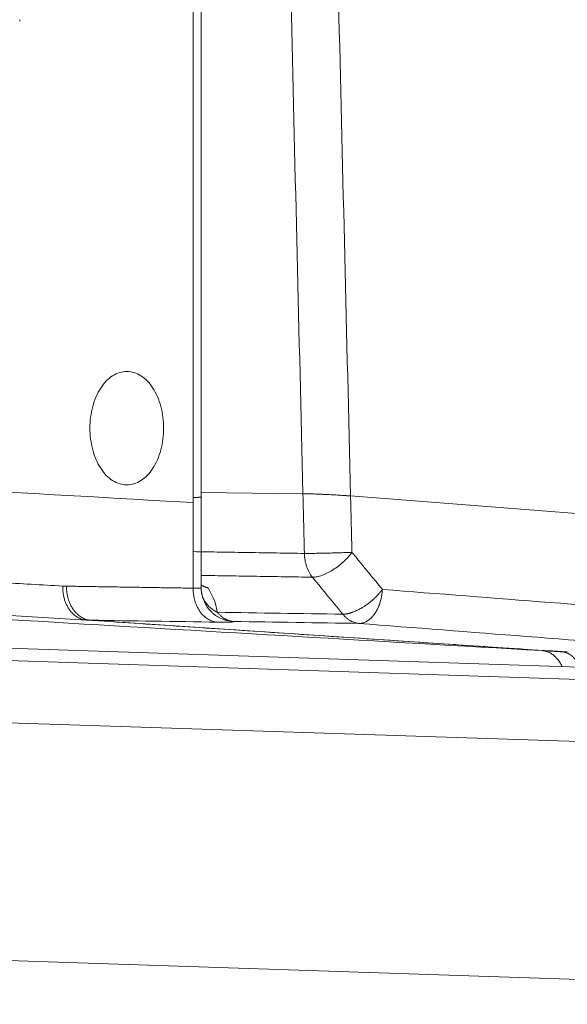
# Model space of a CAD drawing. Header units: millimetres. Extents: x 0 to 594, y 0 to 420.
# Tile 108 of 256: x 205.93 to 208.34, y 301.13 to 305.47. Entities that reach past the tile are written whole.
import ezdxf

# ---------------------------------------------------------------- set-up
doc = ezdxf.new("R2010")
doc.units = ezdxf.units.MM
doc.layers.add('1', color=7, linetype='Continuous', true_color=0xffffff)

msp = doc.modelspace()

# ---------------------------------------------------------------- linework, layer by layer
at = {"layer": '1', "color": 155, "linetype": 'Continuous', "lineweight": 18}
for p, q in [((206.7318, 303.3655), (206.7318, 340.1831)), ((206.7318, 302.9657), (206.7318, 303.3701)), ((215.1781, 302.3938), (203.9367, 302.7671))]:
    msp.add_line(p, q, dxfattribs=at)
at = {"layer": '1', "color": 155, "linetype": 'Continuous', "lineweight": 13}
for p, q in [((206.7318, 303.387), (207.1797, 303.3824)), ((209.0069, 303.2464), (207.3895, 303.3725)), ((215.3671, 302.332), (203.9393, 302.7115)), ((215.4754, 302.0552), (203.9666, 302.4374)), ((215.4511, 301.0081), (204.8532, 301.36))]:
    msp.add_line(p, q, dxfattribs=at)
msp.add_ellipse((276.5015, 3206.1994), major_axis=(0, 2904.8457), ratio=0.649448, start_param=3.1031, end_param=3.104582, dxfattribs=at)
for points, degree in [([(206.6958, 303.3665), (206.6958, 340.1822)], 1), ([(207.1797, 303.3824), (206.7703, 320.2586)], 1), ([(206.9797, 320.2633), (207.3895, 303.3725)], 1), ([(207.1861, 303.1193), (207.1797, 303.3824)], 1), ([(206.6958, 303.343), (206.6958, 303.3665)], 1), ([(206.6958, 302.9663), (206.6958, 303.343)], 1), ([(207.3822, 303.373), (207.3847, 303.3728), (207.3871, 303.3727), (207.3895, 303.3725)], 3), ([(207.3895, 303.3725), (207.3955, 303.1241)], 1), ([(206.6948, 303.1272), (207.1861, 303.1193)], 1), ([(207.3955, 303.1241), (207.5296, 302.9608)], 1), ([(203.9207, 303.1041), (205.0159, 303.0392), (206.1216, 302.9756)], 2), ([(207.2213, 303.0147), (206.73, 303.0226)], 1), ([(207.3554, 302.8515), (207.2213, 303.0147)], 1), ([(206.226, 302.826), (205.4598, 302.87), (204.6936, 302.9147), (203.9274, 302.9602)], 3), ([(203.9282, 302.945), (205.3629, 302.8579), (206.7977, 302.7734), (208.2324, 302.6913)], 3), ([(206.1216, 302.9756), (206.1296, 302.9752), (206.1377, 302.9751)], 2), ([(206.1377, 302.9751), (206.6958, 302.9663)], 1), ([(206.8022, 302.8601), (206.7988, 302.8901), (206.7848, 302.9272), (206.7615, 302.9678)], 3), ([(209.0069, 302.8457), (208.5145, 302.8841), (208.022, 302.9224), (207.5296, 302.9608)], 3), ([(207.3554, 302.8515), (207.171, 302.8543), (206.9866, 302.8572), (206.8022, 302.8601)], 3), ([(206.226, 302.826), (206.232, 302.8256), (206.238, 302.8254), (206.2439, 302.8253)], 3), ([(206.2439, 302.8253), (206.43, 302.8224), (206.616, 302.8195), (206.8021, 302.8166)], 3), ([(208.3443, 302.6852), (207.6443, 302.7319), (206.9441, 302.7786), (206.2439, 302.8253)], 3), ([(207.4264, 302.8111), (207.242, 302.814), (207.0576, 302.8168), (206.8731, 302.8197)], 3), ([(208.9037, 302.696), (208.4112, 302.7343), (207.9188, 302.7727), (207.4264, 302.8111)], 3), ([(208.3443, 302.6852), (208.3361, 302.6854), (208.3281, 302.6858), (208.3202, 302.6862)], 3)]:
    msp.add_open_spline(points, degree=degree, dxfattribs=at)
at = {"layer": '1', "color": 155, "linetype": 'Continuous', "lineweight": 18}
msp.add_open_spline([(205.9319, 305.4703), (205.9319, 305.4645)], degree=1, dxfattribs=at)
for points in [[(206.2411, 303.6711), (206.2411, 303.6875), (206.2432, 303.7202), (206.2556, 303.7832), (206.2857, 303.8525), (206.3397, 303.9081), (206.4035, 303.9277), (206.4672, 303.9081), (206.5213, 303.8525), (206.5514, 303.7832), (206.5637, 303.7202), (206.5659, 303.6875), (206.5659, 303.6711)], [(206.5659, 303.6711), (206.5659, 303.6548), (206.5637, 303.6221), (206.5514, 303.5591), (206.5213, 303.4897), (206.4672, 303.4341), (206.4035, 303.4146), (206.3397, 303.4341), (206.2857, 303.4897), (206.2556, 303.5591), (206.2432, 303.6221), (206.2411, 303.6548), (206.2411, 303.6711)]]:
    msp.add_open_spline(points, degree=3, knots=[0, 0, 0, 0, 0.0625, 0.125, 0.25, 0.375, 0.5, 0.625, 0.75, 0.875, 0.9375, 1, 1, 1, 1], dxfattribs=at)
at = {"layer": '1', "color": 155, "linetype": 'Continuous', "lineweight": 13}
for points, knots in [([(207.1797, 303.3824), (207.1828, 303.3823), (207.1892, 303.3822), (207.1996, 303.382), (207.2072, 303.3818), (207.213, 303.3817), (207.215, 303.3816), (207.218, 303.3815), (207.219, 303.3815), (207.2211, 303.3814), (207.2262, 303.3813), (207.2357, 303.3809), (207.2488, 303.3805), (207.2578, 303.3801), (207.2647, 303.3798), (207.267, 303.3797), (207.2717, 303.3795), (207.274, 303.3794), (207.2809, 303.3791), (207.2902, 303.3786), (207.2995, 303.3781), (207.3065, 303.3778), (207.31, 303.3776), (207.3135, 303.3774), (207.3158, 303.3773), (207.3169, 303.3772), (207.3227, 303.3769), (207.3319, 303.3764), (207.3451, 303.3756), (207.3537, 303.375), (207.3601, 303.3746), (207.3622, 303.3745), (207.3663, 303.3742), (207.3704, 303.3739), (207.3754, 303.3735), (207.3786, 303.3733), (207.3798, 303.3732), (207.3803, 303.3732), (207.3805, 303.3732), (207.3812, 303.3731), (207.3817, 303.3731), (207.3822, 303.373)], [0, 0, 0, 0, 0.0625, 0.125, 0.1875, 0.1875, 0.21875, 0.21875, 0.234375, 0.234375, 0.25, 0.3125, 0.375, 0.4375, 0.4375, 0.46875, 0.46875, 0.5, 0.5, 0.5625, 0.625, 0.625, 0.65625, 0.671875, 0.671875, 0.6875, 0.6875, 0.75, 0.8125, 0.875, 0.875, 0.90625, 0.90625, 0.9375, 0.96875, 0.984375, 0.988281, 0.988281, 0.992188, 0.992188, 1, 1, 1, 1]), ([(206.6958, 303.3665), (206.6961, 303.3664), (206.6968, 303.3664), (206.6977, 303.3664), (206.6985, 303.3663), (206.6994, 303.3663), (206.7003, 303.3663), (206.7012, 303.3662), (206.702, 303.3662), (206.7029, 303.3662), (206.7037, 303.3662), (206.7045, 303.3662), (206.7053, 303.3661), (206.7061, 303.3661), (206.7069, 303.3661), (206.7077, 303.3661), (206.7084, 303.3661), (206.7092, 303.3661), (206.7099, 303.3661), (206.7106, 303.3661), (206.7114, 303.3661), (206.7121, 303.3661), (206.7128, 303.3661), (206.7134, 303.3662), (206.7141, 303.3662), (206.7148, 303.3662), (206.7154, 303.3662), (206.7161, 303.3662), (206.7167, 303.3663), (206.7173, 303.3663), (206.7179, 303.3663), (206.7185, 303.3664), (206.7191, 303.3664), (206.7196, 303.3664), (206.7202, 303.3665), (206.7207, 303.3665), (206.7212, 303.3665), (206.7217, 303.3666), (206.7222, 303.3666), (206.7227, 303.3667), (206.7232, 303.3667), (206.7237, 303.3668), (206.7241, 303.3669), (206.7246, 303.3669), (206.725, 303.367), (206.7254, 303.367), (206.7258, 303.3671), (206.7262, 303.3672), (206.7266, 303.3672), (206.7269, 303.3673), (206.7273, 303.3674), (206.7276, 303.3675), (206.7279, 303.3675), (206.7282, 303.3676), (206.7285, 303.3677), (206.7288, 303.3678), (206.7291, 303.3679), (206.7294, 303.3679), (206.7296, 303.368), (206.7298, 303.3681), (206.7301, 303.3682), (206.7303, 303.3683), (206.7305, 303.3684), (206.7306, 303.3685), (206.7308, 303.3686), (206.731, 303.3687), (206.7311, 303.3688), (206.7312, 303.3689), (206.7313, 303.369), (206.7314, 303.3691), (206.7315, 303.3692), (206.7316, 303.3693), (206.7317, 303.3694), (206.7317, 303.3695), (206.7317, 303.3697), (206.7318, 303.3698), (206.7318, 303.3699), (206.7318, 303.3699), (206.7318, 303.3699)], [0, 0, 0, 0, 0.013346, 0.026691, 0.040033, 0.053373, 0.066712, 0.080049, 0.093384, 0.106717, 0.120049, 0.133379, 0.146708, 0.160035, 0.173361, 0.186685, 0.200008, 0.21333, 0.226651, 0.23997, 0.253289, 0.266606, 0.279923, 0.293238, 0.306553, 0.319867, 0.33318, 0.346492, 0.359803, 0.373114, 0.386424, 0.399734, 0.413043, 0.426351, 0.439659, 0.452967, 0.466274, 0.479581, 0.492887, 0.506193, 0.519499, 0.532804, 0.54611, 0.559415, 0.57272, 0.586025, 0.599329, 0.612634, 0.625939, 0.639243, 0.652548, 0.665853, 0.679157, 0.692462, 0.705767, 0.719072, 0.732377, 0.745682, 0.758988, 0.772293, 0.785599, 0.798905, 0.812212, 0.825518, 0.838825, 0.852132, 0.86544, 0.878748, 0.892056, 0.905364, 0.918673, 0.931983, 0.945292, 0.958602, 0.971913, 0.985224, 0.998535, 1, 1, 1, 1]), ([(207.1861, 303.1193), (207.1924, 303.1193), (207.1994, 303.1194), (207.2146, 303.1195), (207.2228, 303.1196), (207.2401, 303.1198), (207.2491, 303.12), (207.2678, 303.1203), (207.2774, 303.1205), (207.2967, 303.121), (207.3065, 303.1212), (207.3258, 303.1217), (207.3353, 303.122), (207.3539, 303.1226), (207.3628, 303.1228), (207.3799, 303.1234), (207.388, 303.1237), (207.3955, 303.1241)], [0, 0, 0, 0, 0.125, 0.125, 0.25, 0.25, 0.375, 0.375, 0.5, 0.5, 0.625, 0.625, 0.75, 0.75, 0.875, 0.875, 1, 1, 1, 1]), ([(207.2213, 303.0147), (207.2159, 303.0214), (207.211, 303.0289), (207.2024, 303.0448), (207.1987, 303.0534), (207.1927, 303.0713), (207.1904, 303.0806), (207.1871, 303.0997), (207.1862, 303.1095), (207.1861, 303.1193)], [0, 0, 0, 0, 0.25, 0.25, 0.5, 0.5, 0.75, 0.75, 1, 1, 1, 1]), ([(207.3955, 303.1241), (207.3903, 303.1169), (207.3845, 303.1098), (207.372, 303.0958), (207.3652, 303.0889), (207.3509, 303.0757), (207.3434, 303.0694), (207.3278, 303.0575), (207.3199, 303.052), (207.3037, 303.0419), (207.2956, 303.0373), (207.2795, 303.0293), (207.2715, 303.0259), (207.2561, 303.0204), (207.2486, 303.0183), (207.2343, 303.0155), (207.2275, 303.0147), (207.2213, 303.0147)], [0, 0, 0, 0, 0.125, 0.125, 0.25, 0.25, 0.375, 0.375, 0.5, 0.5, 0.625, 0.625, 0.75, 0.75, 0.875, 0.875, 1, 1, 1, 1]), ([(206.6958, 302.9663), (206.6961, 302.9663), (206.6967, 302.9663), (206.6976, 302.9663), (206.6984, 302.9663), (206.6992, 302.9662), (206.7001, 302.9662), (206.7009, 302.9662), (206.7017, 302.9662), (206.7025, 302.9662), (206.7033, 302.9661), (206.7041, 302.9661), (206.7049, 302.9661), (206.7056, 302.9661), (206.7064, 302.9661), (206.7071, 302.9661), (206.7079, 302.9661), (206.7086, 302.9661), (206.7093, 302.9661), (206.71, 302.9661), (206.7107, 302.9661), (206.7114, 302.9661), (206.7121, 302.9661), (206.7127, 302.9661), (206.7134, 302.9661), (206.714, 302.9661), (206.7147, 302.9661), (206.7153, 302.9661), (206.7159, 302.9661), (206.7165, 302.9662), (206.7171, 302.9662), (206.7177, 302.9662), (206.7183, 302.9662), (206.7188, 302.9662), (206.7194, 302.9663), (206.7199, 302.9663), (206.7205, 302.9663), (206.721, 302.9663), (206.7215, 302.9664), (206.722, 302.9664), (206.7225, 302.9664), (206.7229, 302.9664), (206.7234, 302.9665), (206.7238, 302.9665), (206.7243, 302.9665), (206.7247, 302.9666), (206.7251, 302.9666), (206.7255, 302.9667), (206.7259, 302.9667), (206.7263, 302.9667), (206.7266, 302.9668), (206.727, 302.9668), (206.7273, 302.9669), (206.7277, 302.9669), (206.728, 302.967), (206.7283, 302.967), (206.7286, 302.9671), (206.7289, 302.9672), (206.7291, 302.9672), (206.7294, 302.9673), (206.7296, 302.9673), (206.7298, 302.9674), (206.7301, 302.9675), (206.7303, 302.9675), (206.7305, 302.9676), (206.7306, 302.9677), (206.7308, 302.9677), (206.731, 302.9678), (206.7311, 302.9679), (206.7312, 302.9679), (206.7313, 302.968), (206.7314, 302.9681), (206.7315, 302.9682), (206.7316, 302.9682), (206.7317, 302.9683), (206.7317, 302.9684), (206.7317, 302.9685), (206.7318, 302.9686), (206.7318, 302.9687), (206.7318, 302.9688), (206.7318, 302.9688), (206.7317, 302.9689), (206.7317, 302.969), (206.7316, 302.9691), (206.7316, 302.9692), (206.7315, 302.9693), (206.7314, 302.9694), (206.7314, 302.9694)], [0, 0, 0, 0, 0.011411, 0.02283, 0.034257, 0.045692, 0.057135, 0.068587, 0.080046, 0.091514, 0.102989, 0.114473, 0.125965, 0.137465, 0.148974, 0.16049, 0.172015, 0.183548, 0.19509, 0.206639, 0.218197, 0.229763, 0.241338, 0.25292, 0.264512, 0.276111, 0.287719, 0.299335, 0.31096, 0.322593, 0.334234, 0.345884, 0.357542, 0.369209, 0.380884, 0.392568, 0.40426, 0.415961, 0.42767, 0.439388, 0.451114, 0.462849, 0.474593, 0.486345, 0.498106, 0.509875, 0.521653, 0.53344, 0.545235, 0.557039, 0.568852, 0.580673, 0.592503, 0.604342, 0.616189, 0.628045, 0.639911, 0.651784, 0.663667, 0.675558, 0.687459, 0.699368, 0.711285, 0.723212, 0.735148, 0.747092, 0.759046, 0.771008, 0.782979, 0.794959, 0.806948, 0.818946, 0.830953, 0.842969, 0.854994, 0.867028, 0.879071, 0.891123, 0.903184, 0.915255, 0.927334, 0.939422, 0.951519, 0.963626, 0.975741, 0.987866, 1, 1, 1, 1]), ([(207.5296, 302.9608), (207.5294, 302.9605), (207.5289, 302.9599), (207.5282, 302.9589), (207.5275, 302.958), (207.5268, 302.957), (207.5261, 302.9561), (207.5254, 302.9552), (207.5247, 302.9544), (207.5241, 302.9535), (207.5234, 302.9527), (207.5228, 302.9518), (207.5221, 302.951), (207.5215, 302.9503), (207.5209, 302.9495), (207.5202, 302.9487), (207.5196, 302.948), (207.519, 302.9473), (207.5185, 302.9466), (207.5179, 302.9459), (207.5173, 302.9452), (207.5168, 302.9446), (207.5162, 302.944), (207.5157, 302.9434), (207.5152, 302.9428), (207.5147, 302.9422), (207.5142, 302.9416), (207.5137, 302.9411), (207.5133, 302.9406), (207.5128, 302.9401), (207.5108, 302.9378), (207.5073, 302.934), (207.5021, 302.9287), (207.4971, 302.9237), (207.4899, 302.9169), (207.4803, 302.9086), (207.4684, 302.8991), (207.457, 302.8909), (207.4461, 302.8837), (207.4356, 302.8774), (207.4256, 302.872), (207.4159, 302.8673), (207.4067, 302.8633), (207.4, 302.8607), (207.3956, 302.8592), (207.3933, 302.8584), (207.3911, 302.8577), (207.3889, 302.857), (207.3867, 302.8564), (207.3845, 302.8558), (207.3824, 302.8552), (207.3803, 302.8547), (207.3783, 302.8542), (207.3762, 302.8538), (207.3742, 302.8534), (207.3722, 302.853), (207.3703, 302.8527), (207.3683, 302.8524), (207.3664, 302.8522), (207.3645, 302.852), (207.3627, 302.8518), (207.3608, 302.8517), (207.359, 302.8516), (207.3572, 302.8515), (207.356, 302.8515), (207.3554, 302.8515)], [0, 0, 0, 0, 0.005708, 0.011317, 0.016826, 0.022236, 0.027546, 0.032756, 0.037867, 0.042877, 0.047788, 0.052599, 0.05731, 0.061921, 0.066432, 0.070843, 0.075154, 0.079365, 0.083476, 0.087487, 0.091398, 0.095209, 0.098921, 0.102532, 0.106044, 0.109456, 0.112769, 0.115982, 0.119095, 0.122108, 0.125023, 0.159074, 0.19126, 0.221578, 0.250033, 0.319072, 0.383719, 0.443993, 0.499977, 0.553676, 0.605389, 0.655229, 0.703351, 0.749958, 0.762428, 0.774799, 0.787078, 0.79927, 0.811381, 0.823418, 0.835387, 0.847295, 0.859149, 0.870957, 0.882725, 0.894462, 0.906174, 0.917871, 0.92956, 0.94125, 0.952948, 0.964664, 0.976406, 0.988181, 1, 1, 1, 1]), ([(208.3202, 302.6862), (208.2508, 302.6909), (208.112, 302.7001), (207.9036, 302.714), (207.6949, 302.7279), (207.4859, 302.7419), (207.2766, 302.7559), (207.0671, 302.7698), (206.8572, 302.7838), (206.6471, 302.7979), (206.4367, 302.8119), (206.2963, 302.8213), (206.226, 302.826)], [0, 0, 0, 0, 0.099391, 0.198917, 0.298579, 0.398376, 0.498308, 0.598376, 0.698579, 0.798917, 0.899391, 1, 1, 1, 1]), ([(206.8731, 302.8197), (206.8732, 302.8197), (206.8733, 302.8196), (206.8734, 302.8196), (206.8735, 302.8195), (206.8736, 302.8194), (206.8737, 302.8194), (206.8738, 302.8193), (206.8738, 302.8192), (206.8739, 302.8192), (206.8739, 302.8191), (206.8739, 302.8191), (206.874, 302.819), (206.874, 302.8189), (206.874, 302.8189), (206.8739, 302.8188), (206.8739, 302.8188), (206.8739, 302.8187), (206.8738, 302.8186), (206.8737, 302.8186), (206.8736, 302.8185), (206.8735, 302.8185), (206.8734, 302.8184), (206.8733, 302.8184), (206.8732, 302.8183), (206.8731, 302.8183), (206.8729, 302.8182), (206.8727, 302.8182), (206.8726, 302.8181), (206.8724, 302.8181), (206.8722, 302.818), (206.8719, 302.818), (206.8712, 302.8178), (206.8697, 302.8176), (206.8669, 302.8173), (206.8634, 302.817), (206.8592, 302.8168), (206.8543, 302.8166), (206.8487, 302.8165), (206.8425, 302.8164), (206.8373, 302.8164), (206.8336, 302.8164), (206.8316, 302.8164), (206.8296, 302.8164), (206.8275, 302.8164), (206.8254, 302.8164), (206.8233, 302.8164), (206.8211, 302.8164), (206.8188, 302.8164), (206.8166, 302.8164), (206.8143, 302.8165), (206.8119, 302.8165), (206.8095, 302.8165), (206.8071, 302.8165), (206.8046, 302.8166), (206.8029, 302.8166), (206.8021, 302.8166)], [0, 0, 0, 0, 0.00813, 0.016255, 0.024376, 0.032492, 0.040605, 0.048714, 0.05682, 0.064924, 0.073024, 0.081123, 0.08922, 0.097315, 0.105409, 0.113502, 0.121595, 0.129687, 0.13778, 0.145873, 0.153966, 0.162061, 0.170157, 0.178255, 0.186355, 0.194457, 0.202562, 0.210671, 0.218782, 0.226897, 0.235016, 0.24314, 0.251268, 0.313578, 0.37574, 0.437903, 0.500215, 0.56284, 0.625319, 0.687803, 0.75044, 0.767118, 0.783779, 0.800424, 0.817056, 0.833679, 0.850295, 0.866908, 0.883519, 0.900131, 0.916748, 0.933373, 0.950007, 0.966655, 0.983318, 1, 1, 1, 1]), ([(208.2324, 302.6913), (208.2332, 302.6913), (208.2348, 302.6912), (208.2371, 302.6911), (208.2395, 302.6909), (208.2419, 302.6908), (208.2443, 302.6906), (208.2467, 302.6905), (208.2491, 302.6904), (208.2516, 302.6902), (208.254, 302.6901), (208.2564, 302.6899), (208.2589, 302.6898), (208.2614, 302.6897), (208.2638, 302.6895), (208.2663, 302.6894), (208.2688, 302.6892), (208.2713, 302.6891), (208.2738, 302.6889), (208.2763, 302.6888), (208.2788, 302.6887), (208.2813, 302.6885), (208.2839, 302.6884), (208.2864, 302.6882), (208.289, 302.6881), (208.2915, 302.6879), (208.2941, 302.6878), (208.2967, 302.6876), (208.2992, 302.6875), (208.3018, 302.6873), (208.3044, 302.6872), (208.307, 302.687), (208.3097, 302.6869), (208.3123, 302.6867), (208.3149, 302.6866), (208.3176, 302.6864), (208.3193, 302.6863), (208.3202, 302.6862)], [0, 0, 0, 0, 0.028595, 0.057186, 0.085772, 0.114354, 0.142933, 0.171508, 0.20008, 0.22865, 0.257217, 0.285781, 0.314344, 0.342905, 0.371464, 0.400023, 0.42858, 0.457137, 0.485694, 0.514251, 0.542808, 0.571366, 0.599924, 0.628484, 0.657046, 0.685609, 0.714174, 0.742741, 0.771311, 0.799884, 0.82846, 0.85704, 0.885623, 0.914211, 0.942802, 0.971399, 1, 1, 1, 1])]:
    msp.add_open_spline(points, degree=3, knots=knots, dxfattribs=at)
for points, weights in [([(206.1216, 302.9756), (206.1181, 302.8334), (206.226, 302.826)], [1, 0.725374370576, 1]), ([(206.1377, 302.9751), (206.1368, 302.8338), (206.2439, 302.8253)], [1, 0.727986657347, 1]), ([(206.8021, 302.8166), (206.6949, 302.8251), (206.6958, 302.9663)], [1, 0.727977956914, 1]), ([(206.7615, 302.9678), (206.7442, 302.9717), (206.7312, 302.9803)], [1, 0.950001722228, 0.923168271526]), ([(206.7314, 302.9694), (206.7278, 302.8961), (206.8022, 302.8601)], [1, 0.863575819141, 1]), ([(207.5296, 302.9608), (207.5226, 302.8098), (207.4264, 302.8111)], [1, 0.703926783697, 1]), ([(206.8022, 302.8601), (206.832, 302.8229), (206.8731, 302.8197)], [1, 0.9403899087, 1]), ([(207.4264, 302.8111), (207.3852, 302.8144), (207.3554, 302.8515)], [1, 0.940385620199, 1]), ([(208.2324, 302.6913), (208.2904, 302.6873), (208.3205, 302.6232)], [1, 0.830920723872, 0.870036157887]), ([(208.3982, 302.6206), (208.3713, 302.6827), (208.3202, 302.6862)], [0.867891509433, 0.83322925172, 1])]:
    msp.add_rational_spline(points, weights, degree=2, dxfattribs=at)
at = {"layer": '1', "color": 155, "linetype": 'Continuous', "lineweight": 18}
msp.add_rational_spline([(206.8731, 302.8197), (206.731, 302.8268), (206.7314, 302.9694)], [1, 0.724449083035, 1], degree=2, dxfattribs=at)

doc.saveas('drawing.dxf')
